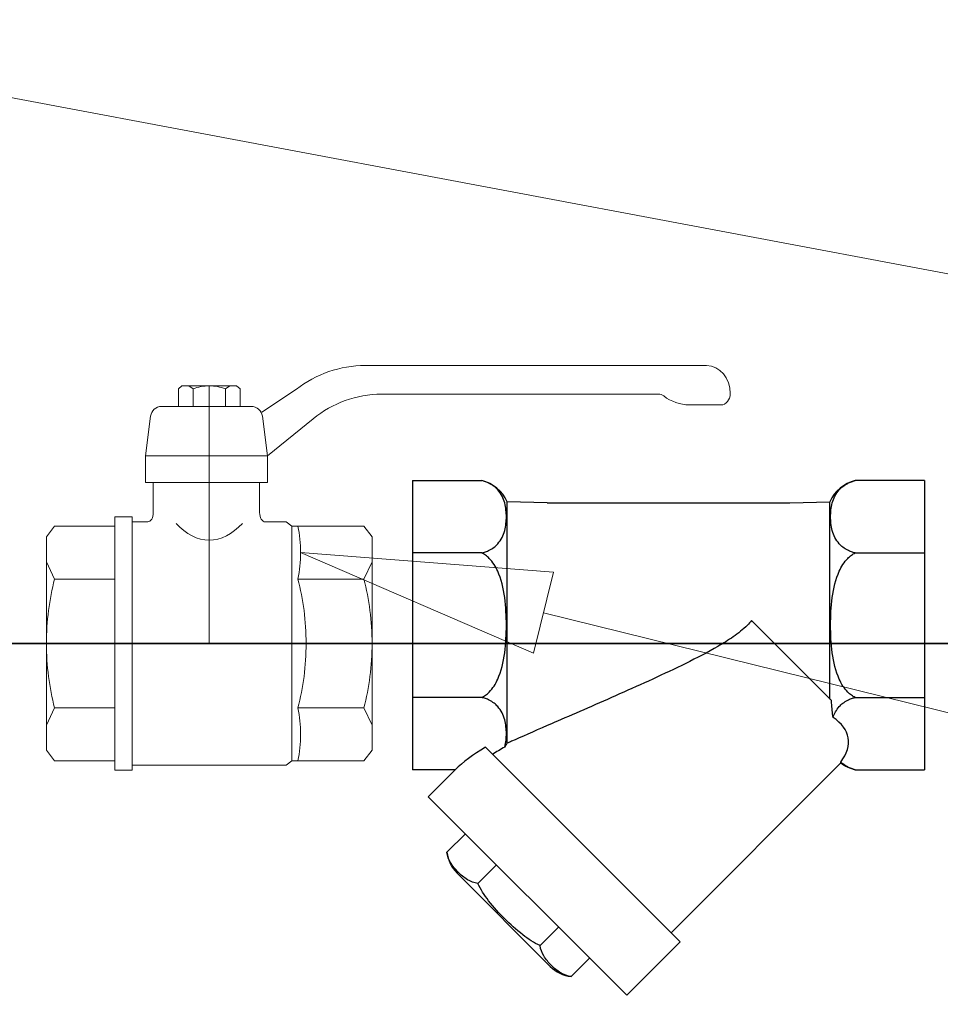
# Model space of a CAD drawing. Header units: centimetres. Extents: x -122 to 72759, y 3298 to 43172.
# Tile 231 of 243: x 31940 to 31963, y 17193 to 17218. Entities that reach past the tile are written whole.
import ezdxf
from ezdxf import colors
from ezdxf.entities.mleader import LeaderData, LeaderLine
from ezdxf.enums import TextEntityAlignment as Align
from ezdxf.lldxf.tags import DXFTag
from ezdxf.math import Vec2, Vec3

# ---------------------------------------------------------------- set-up
doc = ezdxf.new("R2010")
doc.units = ezdxf.units.CM
doc.header["$MEASUREMENT"] = 0
doc.layers.get('0').update_dxf_attribs({"lineweight": 5})
for name, color, linetype, lineweight in [('ARMATURA', 7, 'Continuous', 25), ('IS_Powrót', 5, 'DASH', 35), ('IS_Text_Odbiornikow_Therm', 7, 'Continuous', 5), ('wymiary', 7, 'Continuous', 9)]:
    doc.layers.add(name, color=color, linetype=linetype, lineweight=lineweight)
doc.styles.add('CP_ATTR', font='ROMANS.SHX')
doc.styles.add('IS_KS_wewn_opis', font='ARIALN.TTF', dxfattribs={"width": 0.8, "height": 18})
tags = doc.linetypes.add('DASH', pattern=[15, 10, -5]).pattern_tags.tags
tags[6:7] = [DXFTag(74, 4), DXFTag(75, 0), DXFTag(340, '0'), DXFTag(46, 0.0), DXFTag(50, 0.0), DXFTag(44, 0.0), DXFTag(45, 0.0)]
tags[4:5] = [DXFTag(74, 4), DXFTag(75, 0), DXFTag(340, '0'), DXFTag(46, 0.0), DXFTag(50, 0.0), DXFTag(44, 0.0), DXFTag(45, 0.0)]

# ---------------------------------------------------------------- blocks, each defined once
blk = doc.blocks.new('G$CFF14DBED')
for p, q in [((-5.495, 8.033), (-5.495, 7.304)), ((-6.4, 7.707), (-6.4, -0.162)), ((-5.74, 0.214), (-5.74, 6.6)), ((2.456, 0), (-2.456, 0)), ((0, -7.5), (0, 0)), ((1.882, 0), (1.484, -0.188)), ((2.456, 0), (2.701, -0.188)), ((-2.456, 0), (-2.701, -0.188)), ((-2.701, -0.188), (-2.701, -1.849)), ((-1.882, 0), (-1.484, -0.188)), ((-1.484, -1.707), (-1.484, -0.188)), ((1.484, -1.707), (1.484, -0.188)), ((2.701, -0.188), (2.701, -1.849)), ((-4.32, -2.411), (-5.172, -1.354)), ((-5.854, -1.741), (-5.328, -2.54)), ((-2.802, -1.977), (-2.701, -1.849)), ((-2.802, -1.977), (-2.802, -2.461)), ((2.701, -1.849), (-2.701, -1.849)), ((2.802, -1.977), (2.701, -1.849)), ((2.802, -5.523), (2.802, -1.977)), ((-4.32, -2.411), (-5.232, -2.527)), ((-3.711, -2.411), (-4.32, -2.411)), ((-4.32, -2.411), (-4.32, -5.217)), ((-3.711, -2.411), (-3.711, -5.217)), ((-3.711, -2.59), (-3.014, -2.59)), ((-5.458, -4.846), (-5.458, -2.782)), ((-5.932, -3.119), (-5.862, -3.04)), ((-5.932, -4.381), (-5.932, -3.119)), ((-5.862, -3.04), (-5.458, -3.04)), ((-5.932, -3.276), (-5.862, -3.376)), ((-5.458, -3.376), (-5.862, -3.376)), ((-5.932, -3.75), (0, -3.75)), ((-5.932, -4.224), (-5.862, -4.124)), ((-5.458, -4.124), (-5.862, -4.124)), ((-5.932, -4.381), (-5.862, -4.46)), ((-5.862, -4.46), (-5.458, -4.46)), ((-4.32, -5.217), (-5.232, -5.101)), ((-3.711, -5.039), (-3.711, -5.217)), ((-3.711, -5.039), (-3.014, -5.039)), ((-2.802, -5.523), (-2.802, -5.167)), ((-3.711, -5.217), (-4.32, -5.217)), ((-2.913, -5.921), (-2.913, -5.523)), ((2.913, -5.523), (-2.913, -5.523)), ((2.913, -5.921), (2.913, -5.523)), ((2.913, -5.921), (-2.913, -5.921)), ((-2.7, -7.312), (-2.7, -5.921)), ((-1.484, -5.921), (-1.484, -7.312)), ((1.484, -5.921), (1.484, -7.312)), ((2.7, -7.312), (2.7, -5.921)), ((-2.456, -7.5), (-2.7, -7.312)), ((-1.882, -7.5), (-1.484, -7.312)), ((1.882, -7.5), (1.484, -7.312)), ((2.456, -7.5), (2.7, -7.312)), ((2.456, -7.5), (-2.456, -7.5))]:
    blk.add_line(p, q)
for centre, major_axis, ratio, start_param, end_param in [((-5.753, 7.707), (-0.647, 0), 0.840182, -1.570796, 0), ((-5.753, 8.033), (-0.259, 0), 0.840182, 3.141593, 4.712389), ((-6.788, 7.304), (-1.293, 0), 0.840182, 2.571251, 3.141593), ((-5.482, 6.6), (-0.259, 0), 0.840182, -0.570341, 0), ((-3.154, 0.214), (-2.587, 0), 0.969336, 0, 0.675465), ((-3.154, 0.214), (-2.587, 0), 0.969336, 0, 0.675465), ((-0.01, -2.262), (-3.742, 0), 0.604409, 4.301568, 4.709715), ((-3.813, -0.162), (-2.587, 0), 0.993498, 0, 0.661907), ((0.01, -2.262), (-3.742, 0), 0.604409, -1.568122, -1.159975), ((0.01, -3.781), (-3.742, 0), 0.604409, -1.568122, -1.159975), ((-0.01, -3.781), (-3.742, 0), 0.604409, 4.301568, 4.709715), ((-2.093, -2.766), (-1.855, 0), 0.604409, 4.712385, 5.046598), ((-2.093, -2.766), (-1.855, 0), 0.604409, 4.378172, 4.712385), ((2.093, -2.766), (-1.855, 0), 0.604409, -1.570792, -1.236579), ((2.093, -2.766), (-1.855, 0), 0.604409, 4.37818, 4.712393), ((-3.014, -2.461), (-0.213, 0), 0.604409, 1.570796, 3.141593), ((-5.199, -2.782), (-0.259, 0), 0.993498, -1.443272, 0), ((-4.647, -3.75), (-2.265, 0), 0.604409, 2.550148, 3.733038), ((-4.888, -3.752), (-1.044, 0), 0.993498, -0.369949, -0.001526), ((-4.888, -3.748), (-1.044, 0), 0.993498, 0.001526, 0.369949), ((-5.199, -4.846), (-0.259, 0), 0.993498, 0, 1.443272), ((-3.014, -5.167), (-0.213, 0), 0.604409, 3.141593, 4.712389), ((0.01, -5.238), (-3.742, 0), 0.604409, 1.159975, 1.568122), ((-0.01, -5.238), (-3.742, 0), 0.604409, 1.57347, 1.981618)]:
    blk.add_ellipse(centre, major_axis=major_axis, ratio=ratio, start_param=start_param, end_param=end_param)
at = {"linetype": 'ByBlock', "style": 'CP_ATTR', "flags": 9}
for tag in ['NAME', 'GROUP', 'NUMBER', 'PRODUCER', 'ARTICLE', 'PRODUCT-TYPE', 'ORDER-NO', 'CHARACTER', 'DN', 'PN', 'TEMPERATURE', 'FLOW', 'POWER', 'VOLTAGE', 'WEIGHT', 'OTHER']:
    blk.add_attdef(tag, text='', height=0.00005, rotation=90, dxfattribs=at).set_placement((0.004, -7.591), align=Align.MIDDLE_LEFT)
blk = doc.blocks.new('_ClosedBlank')
at = {"color": 0, "linetype": 'ByBlock', "lineweight": -2}
for p, q in [((-1, 0.1667), (0, 0)), ((-1, 0.1667), (-1, -0.1667)), ((0, 0), (-1, -0.1667))]:
    blk.add_line(p, q, dxfattribs=at)
blk = doc.blocks.new('A$C66080C10')
at = {"layer": 'ARMATURA', "extrusion": (1.83691e-16, 1, -2.22045e-16)}
for p, q in [((-1.777, -1.707), (-1.777, 0)), ((-1.777, 0), (1.777, 0)), ((1.777, 0), (3.554, 0)), ((1.777, -1.707), (1.777, 0)), ((3.554, -1.707), (3.554, 0)), ((-3.554, 0), (-3.554, -1.707)), ((-3.554, 0), (-1.777, 0)), ((7.567, -6.238), (3.387, -2.058)), ((1.816, -2.332), (-3.037, -2.332)), ((-3.011, -3.315), (-3.037, -2.332)), ((-0.111, -4.259), (1.856, -2.291)), ((-3.011, -9.285), (-3.011, -3.315)), ((3.002, -10.803), (7.789, -6.016)), ((9.1, -7.327), (7.789, -6.016)), ((4.218, -12.209), (9.1, -7.327)), ((8.642, -8.694), (8.188, -8.239)), ((7.878, -9.458), (7.424, -9.004)), ((-3.011, -9.285), (-3.037, -10.268)), ((6.098, -11.501), (8.391, -9.207)), ((2.904, -10.268), (-3.037, -10.268)), ((6.349, -10.987), (5.895, -10.533)), ((-3.554, -12.6), (-3.554, -10.893)), ((-1.777, -10.893), (-1.777, -12.6)), ((1.777, -10.893), (1.777, -12.6)), ((5.13, -11.297), (5.585, -11.752)), ((3.554, -11.545), (3.554, -12.6)), ((4.218, -12.209), (3.554, -11.545)), ((-3.554, -12.6), (-1.777, -12.6)), ((-1.777, -12.6), (1.777, -12.6)), ((1.777, -12.6), (3.554, -12.6))]:
    blk.add_line(p, q, dxfattribs=at)
at = {"layer": 'ARMATURA'}
for centre, radius, start, end in [((-2.665, -1.498), 0.913, 193.2494, 245.9593), ((2.665, -1.498), 0.913, 322.1986, 346.7506), ((7.769, -8.585), 0.88, 315, 352.8789), ((-2.665, -11.102), 0.913, 114.0407, 166.7506), ((5.475, -10.878), 0.88, 277.1211, 315)]:
    blk.add_arc(centre, radius, start, end, dxfattribs=at)
for major_axis, start_param, end_param in [((-0.777, 4.786), 5.943102, 6.630281), ((-0.777, 4.786), 2.385364, 2.489285), ((-0.854, 5.265), 2.418217, 2.698554)]:
    blk.add_ellipse((3.554, -6.663), major_axis=major_axis, ratio=0.341999, start_param=start_param, end_param=end_param, dxfattribs=at)
for points, knots in [([(-1.777, -1.707), (-1.784, -1.738), (-1.793, -1.769), (-1.816, -1.832), (-1.83, -1.864), (-1.865, -1.933), (-1.89, -1.973), (-1.945, -2.044), (-1.973, -2.074), (-2.098, -2.187), (-2.211, -2.239), (-2.441, -2.302), (-2.558, -2.312), (-2.665, -2.312), (-2.772, -2.312), (-2.89, -2.302), (-3.12, -2.239), (-3.233, -2.187), (-3.357, -2.074), (-3.386, -2.044), (-3.441, -1.973), (-3.466, -1.933), (-3.501, -1.864), (-3.515, -1.832), (-3.538, -1.769), (-3.547, -1.738), (-3.554, -1.707)], [-1.854499, -1.854499, -1.854499, -1.854499, -1.7559, -1.7559, -1.639799, -1.639799, -1.46189, -1.46189, -1.283982, -1.283982, -0.641991, -0.641991, 0, 0, 0, 0.641991, 0.641991, 1.283982, 1.283982, 1.46189, 1.46189, 1.639799, 1.639799, 1.7559, 1.7559, 1.854499, 1.854499, 1.854499, 1.854499]), ([(1.777, -1.707), (1.763, -1.738), (1.744, -1.769), (1.699, -1.832), (1.671, -1.864), (1.601, -1.933), (1.55, -1.973), (1.442, -2.044), (1.384, -2.074), (1.135, -2.187), (0.909, -2.239), (0.449, -2.302), (0.214, -2.312), (0, -2.312), (-0.214, -2.312), (-0.449, -2.302), (-0.909, -2.239), (-1.135, -2.187), (-1.384, -2.074), (-1.442, -2.044), (-1.55, -1.973), (-1.601, -1.933), (-1.671, -1.864), (-1.699, -1.832), (-1.744, -1.769), (-1.763, -1.738), (-1.777, -1.707)], [-1.854499, -1.854499, -1.854499, -1.854499, -1.7559, -1.7559, -1.639799, -1.639799, -1.46189, -1.46189, -1.283982, -1.283982, -0.641991, -0.641991, 0, 0, 0, 0.641991, 0.641991, 1.283982, 1.283982, 1.46189, 1.46189, 1.639799, 1.639799, 1.7559, 1.7559, 1.854499, 1.854499, 1.854499, 1.854499]), ([(2.267, -2.252), (2.172, -2.22), (2.081, -2.172), (1.973, -2.074), (1.945, -2.044), (1.89, -1.973), (1.865, -1.933), (1.83, -1.864), (1.816, -1.832), (1.793, -1.769), (1.784, -1.738), (1.777, -1.707)], [0.752532, 0.752532, 0.752532, 0.752532, 1.283982, 1.283982, 1.46189, 1.46189, 1.639799, 1.639799, 1.7559, 1.7559, 1.854499, 1.854499, 1.854499, 1.854499]), ([(3.554, -1.707), (3.547, -1.738), (3.538, -1.769), (3.515, -1.832), (3.501, -1.864), (3.466, -1.933), (3.441, -1.973), (3.398, -2.028), (3.383, -2.046), (3.368, -2.062)], [-1.8544986, -1.8544986, -1.8544986, -1.8544986, -1.7559, -1.7559, -1.6397986, -1.6397986, -1.4618904, -1.4618904, -1.3640396, -1.3640396, -1.3640396, -1.3640396]), ([(3.387, -2.058), (3.387, -2.058), (3.385, -2.058), (3.378, -2.06), (3.373, -2.061), (3.368, -2.062)], [-5.7386216, -5.7386216, -5.7386216, -5.7386216, -5.5813802, -5.5813802, -5.4504335, -5.4504335, -5.4504335, -5.4504335]), ([(2.267, -2.252), (2.157, -2.265), (2.038, -2.277), (1.892, -2.288), (1.874, -2.29), (1.856, -2.291)], [-3.4594842, -3.4594842, -3.4594842, -3.4594842, -3.1232552, -3.1232552, -3.0763036, -3.0763036, -3.0763036, -3.0763036]), ([(-0.111, -4.259), (-0.072, -4.291), (-0.035, -4.325), (0.108, -4.468), (0.2, -4.586), (0.369, -4.829), (0.447, -4.955), (0.671, -5.34), (0.807, -5.605), (1.073, -6.144), (1.201, -6.416), (1.451, -6.961), (1.573, -7.233), (1.811, -7.77), (1.927, -8.034), (2.149, -8.545), (2.257, -8.793), (2.396, -9.117), (2.433, -9.202), (2.468, -9.285)], [16.545044, 16.545044, 16.545044, 16.545044, 16.692583, 16.692583, 17.15137, 17.15137, 17.610156, 17.610156, 18.527729, 18.527729, 19.445301, 19.445301, 20.362874, 20.362874, 21.280446, 21.280446, 22.198019, 22.198019, 22.530885, 22.530885, 22.530885, 22.530885]), ([(8.642, -8.694), (8.631, -8.788), (8.597, -8.872), (8.499, -9.037), (8.432, -9.115), (8.299, -9.248), (8.221, -9.315), (8.057, -9.413), (7.972, -9.446), (7.878, -9.458)], [2.857912, 2.857912, 2.857912, 2.857912, 3.331675, 3.331675, 3.893529, 3.893529, 4.455382, 4.455382, 4.929146, 4.929146, 4.929146, 4.929146]), ([(2.468, -9.285), (2.468, -9.286), (2.469, -9.286), (2.616, -9.615), (2.752, -9.923), (2.872, -10.197), (2.888, -10.233), (2.904, -10.268)], [1.131595, 1.131595, 1.131595, 1.131595, 1.13308, 1.13308, 2.266161, 2.266161, 2.439317, 2.439317, 2.439317, 2.439317]), ([(7.878, -9.458), (7.813, -9.605), (7.721, -9.749), (7.492, -10.045), (7.351, -10.196), (7.086, -10.46), (6.936, -10.601), (6.64, -10.83), (6.496, -10.922), (6.349, -10.987)], [2.857912, 2.857912, 2.857912, 2.857912, 3.331675, 3.331675, 3.893529, 3.893529, 4.455382, 4.455382, 4.929146, 4.929146, 4.929146, 4.929146]), ([(-1.777, -10.893), (-1.784, -10.862), (-1.793, -10.831), (-1.816, -10.768), (-1.83, -10.736), (-1.865, -10.667), (-1.89, -10.627), (-1.945, -10.556), (-1.973, -10.526), (-2.098, -10.413), (-2.211, -10.361), (-2.441, -10.298), (-2.558, -10.288), (-2.665, -10.288), (-2.772, -10.288), (-2.89, -10.298), (-3.12, -10.361), (-3.233, -10.413), (-3.357, -10.526), (-3.386, -10.556), (-3.441, -10.627), (-3.466, -10.667), (-3.501, -10.736), (-3.515, -10.768), (-3.538, -10.831), (-3.547, -10.862), (-3.554, -10.893)], [-1.854499, -1.854499, -1.854499, -1.854499, -1.7559, -1.7559, -1.639799, -1.639799, -1.46189, -1.46189, -1.283982, -1.283982, -0.641991, -0.641991, 0, 0, 0, 0.641991, 0.641991, 1.283982, 1.283982, 1.46189, 1.46189, 1.639799, 1.639799, 1.7559, 1.7559, 1.854499, 1.854499, 1.854499, 1.854499]), ([(1.777, -10.893), (1.763, -10.862), (1.744, -10.831), (1.699, -10.768), (1.671, -10.736), (1.601, -10.667), (1.55, -10.627), (1.442, -10.556), (1.384, -10.526), (1.135, -10.413), (0.909, -10.361), (0.449, -10.298), (0.214, -10.288), (0, -10.288), (-0.214, -10.288), (-0.449, -10.298), (-0.909, -10.361), (-1.135, -10.413), (-1.384, -10.526), (-1.442, -10.556), (-1.55, -10.627), (-1.601, -10.667), (-1.671, -10.736), (-1.699, -10.768), (-1.744, -10.831), (-1.763, -10.862), (-1.777, -10.893)], [-1.854499, -1.854499, -1.854499, -1.854499, -1.7559, -1.7559, -1.639799, -1.639799, -1.46189, -1.46189, -1.283982, -1.283982, -0.641991, -0.641991, 0, 0, 0, 0.641991, 0.641991, 1.283982, 1.283982, 1.46189, 1.46189, 1.639799, 1.639799, 1.7559, 1.7559, 1.854499, 1.854499, 1.854499, 1.854499]), ([(2.996, -10.327), (2.883, -10.298), (2.769, -10.288), (2.665, -10.288), (2.558, -10.288), (2.441, -10.298), (2.211, -10.361), (2.098, -10.413), (1.973, -10.526), (1.945, -10.556), (1.89, -10.627), (1.865, -10.667), (1.83, -10.736), (1.816, -10.768), (1.793, -10.831), (1.784, -10.862), (1.777, -10.893)], [-0.624622, -0.624622, -0.624622, -0.624622, 0, 0, 0, 0.641991, 0.641991, 1.283982, 1.283982, 1.46189, 1.46189, 1.639799, 1.639799, 1.7559, 1.7559, 1.854499, 1.854499, 1.854499, 1.854499]), ([(2.904, -10.268), (2.912, -10.273), (2.92, -10.278), (2.95, -10.296), (2.973, -10.311), (2.996, -10.327)], [-0.6497954, -0.6497954, -0.6497954, -0.6497954, -0.6110209, -0.6110209, -0.5150405, -0.5150405, -0.5150405, -0.5150405]), ([(6.349, -10.987), (6.337, -11.081), (6.304, -11.166), (6.206, -11.331), (6.138, -11.409), (6.006, -11.541), (5.928, -11.609), (5.763, -11.706), (5.679, -11.74), (5.585, -11.752)], [2.857912, 2.857912, 2.857912, 2.857912, 3.331675, 3.331675, 3.893529, 3.893529, 4.455382, 4.455382, 4.929146, 4.929146, 4.929146, 4.929146])]:
    blk.add_open_spline(points, degree=3, knots=knots, dxfattribs=at)

msp = doc.modelspace()

# ---------------------------------------------------------------- linework, layer by layer
at = {"layer": 'IS_Powrót', "linetype": 'ByBlock'}
msp.add_line((31937.30092, 17202.36624), (31964.48765, 17202.36624), dxfattribs=at)

# ---------------------------------------------------------------- block references
at = {"xscale": 1.088411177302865, "yscale": 1.088411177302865, "zscale": 1.088411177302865, "rotation": 270}
msp.add_blockref('G$CFF14DBED', (31948.42877, 17202.36624), dxfattribs=at)
at = {"layer": 'wymiary', "xscale": 1.019151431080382, "yscale": 1.019151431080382, "zscale": 1.019151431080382, "rotation": 270.0000000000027}
msp.add_blockref('A$C66080C10', (31962.2808, 17202.82538, -0.99), dxfattribs=at)

# ---------------------------------------------------------------- leaders
at = {"layer": 'IS_Text_Odbiornikow_Therm', "lineweight": 5}
ml = msp.add_multileader_mtext('Standard', dxfattribs=at)
ml.set_content('{\\W1;\\fTimes New Roman|b0|i0|c0|p0;7}', color=256, style='IS_KS_wewn_opis')
ml.set_leader_properties(color=256, linetype='ByLayer', lineweight=-1)
ml.set_arrow_properties(name='CLOSEDBLANK')
ml.build(insert=Vec2(0, 0))
ml.multileader.update_dxf_attribs({"text_left_attachment_type": 6, "text_right_attachment_type": 6, "dogleg_length": 5.01811, "arrow_head_size": 6.27263})
ctx = ml.context
ctx.base_point, ctx.char_height, ctx.arrow_head_size, ctx.landing_gap_size, ctx.plane_origin = Vec3(32009.27603, 17203.84167), 13, 6.27263, 1.25453, Vec3(31832.8827, 17090.36031)
ctx.left_attachment, ctx.right_attachment, ctx.text_align_type = 6, 6, 2
notes = []
notes.append((ctx, [(1, (1, 1, 0), (32004.25792, 17203.84167), (1, 0), 5.01811, [(0, [(31929, 17218)], 0, [])])]))
ctx.mtext.insert, ctx.mtext.alignment, ctx.mtext.flow_direction = Vec3(32018.563, 17217.10411), 3, 5
ml = msp.add_multileader_mtext('Standard', dxfattribs=at)
ml.set_content('{\\W1;\\fTimes New Roman|b0|i0|c0|p0;13}', color=256, style='IS_KS_wewn_opis')
ml.set_leader_properties(color=256, linetype='ByLayer', lineweight=-1)
ml.set_arrow_properties(name='CLOSEDBLANK')
ml.build(insert=Vec2(0, 0))
ml.multileader.update_dxf_attribs({"text_left_attachment_type": 6, "text_right_attachment_type": 6, "dogleg_length": 5.01811, "arrow_head_size": 6.27263})
ctx = ml.context
ctx.base_point, ctx.char_height, ctx.arrow_head_size, ctx.landing_gap_size, ctx.plane_origin = Vec3(32013.08683, 17189.45831), 13, 6.27263, 1.25453, Vec3(31831.8827, 17142.36031)
ctx.left_attachment, ctx.right_attachment, ctx.text_align_type = 6, 6, 2
notes.append((ctx, [(1, (1, 1, 0), (32008.06873, 17189.45831), (1, 0), 5.01811, [(0, [(31946.63804, 17204.64408)], 0, [])])]))
ctx.mtext.insert, ctx.mtext.alignment, ctx.mtext.flow_direction = Vec3(32029.69392, 17202.68326), 3, 5
for ctx, leaders in notes:
    for number, flags, end, landing, length, lines in leaders:
        leader = LeaderData()
        leader.index, (leader.has_last_leader_line, leader.has_dogleg_vector, leader.attachment_direction) = number, flags
        leader.last_leader_point, leader.dogleg_vector, leader.dogleg_length = Vec3(end), Vec3(landing), length
        for number, points, colour, breaks in lines:
            line = LeaderLine()
            line.index, line.vertices, line.color, line.breaks = number, Vec3.list(points), colors.encode_raw_color(colour), breaks
            leader.lines.append(line)
        ctx.leaders.append(leader)

doc.saveas('drawing.dxf')
